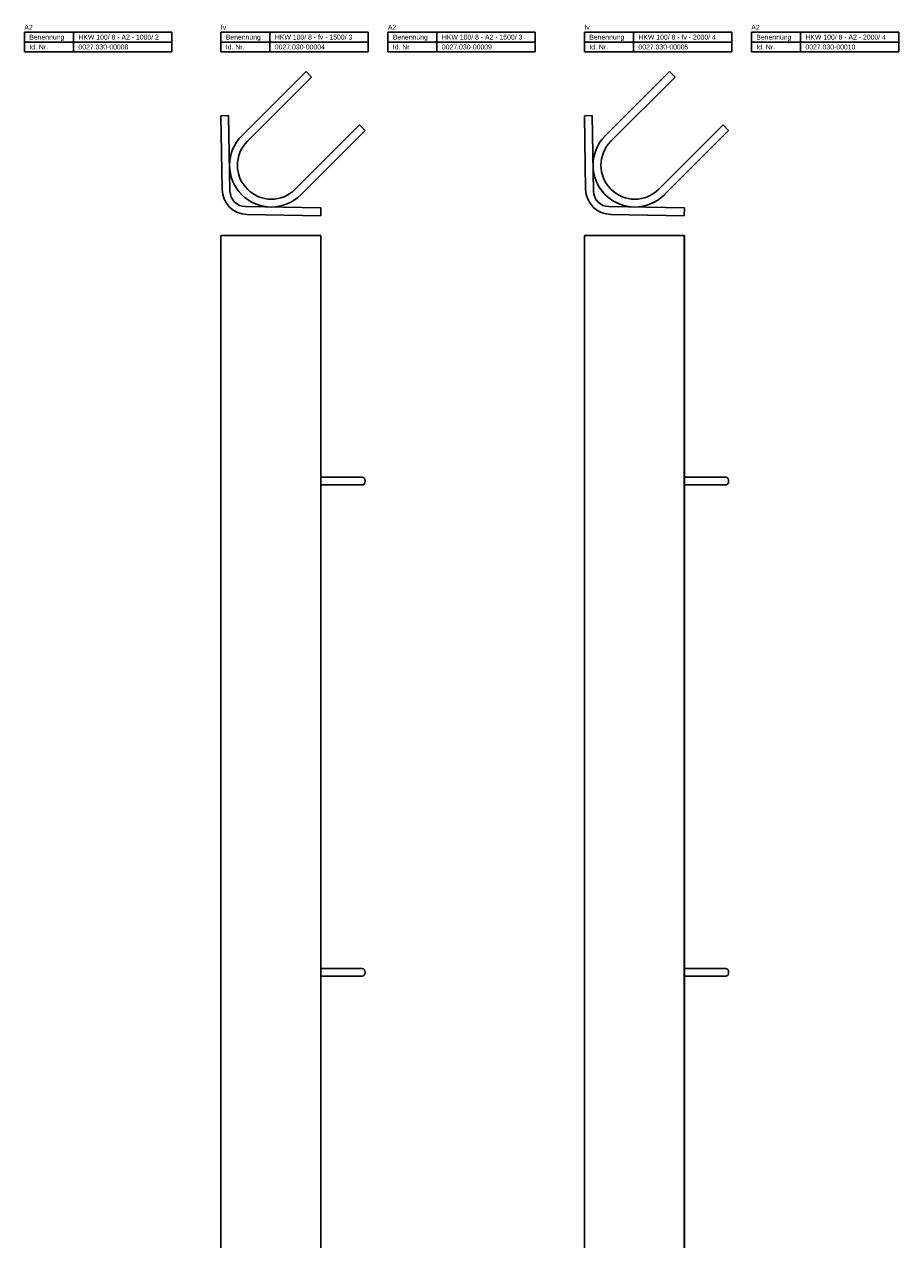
# Model space of a CAD drawing. Header units: millimetres. Extents: x 1092 to 2892, y 359 to 2574.
# Tile 3 of 3: x 2002 to 2892, y 1337 to 2574. Entities that reach past the tile are written whole.
import ezdxf

# ---------------------------------------------------------------- set-up
doc = ezdxf.new("R2010")
doc.units = ezdxf.units.MM
doc.header["$LTSCALE"] = 5
doc.layers.add('HALFEN', color=2, linetype='CONTINUOUS')
doc.styles.add('ARIAL50', font='ARIAL.TTF', dxfattribs={"height": 5})

msp = doc.modelspace()

# ---------------------------------------------------------------- linework, layer by layer
at = {"layer": 'HALFEN'}
for p, q in [((2002.3, 2566.2), (2152.3, 2566.2)), ((2002.3, 2546.2), (2002.3, 2566.2)), ((2052.3, 2546.2), (2052.3, 2566.2)), ((2152.3, 2546.2), (2152.3, 2566.2)), ((2202.3, 2566.2), (2352.3, 2566.2)), ((2202.3, 2546.2), (2202.3, 2566.2)), ((2252.3, 2546.2), (2252.3, 2566.2)), ((2352.3, 2546.2), (2352.3, 2566.2)), ((2372.3, 2566.2), (2522.3, 2566.2)), ((2372.3, 2546.2), (2372.3, 2566.2)), ((2422.3, 2546.2), (2422.3, 2566.2)), ((2522.3, 2546.2), (2522.3, 2566.2)), ((2572.3, 2566.2), (2722.3, 2566.2)), ((2572.3, 2546.2), (2572.3, 2566.2)), ((2622.3, 2546.2), (2622.3, 2566.2)), ((2722.3, 2546.2), (2722.3, 2566.2)), ((2742.3, 2566.2), (2892.3, 2566.2)), ((2742.3, 2546.2), (2742.3, 2566.2)), ((2792.3, 2546.2), (2792.3, 2566.2)), ((2892.3, 2546.2), (2892.3, 2566.2)), ((2002.3, 2556.2), (2152.3, 2556.2)), ((2202.3, 2556.2), (2352.3, 2556.2)), ((2372.3, 2556.2), (2522.3, 2556.2)), ((2572.3, 2556.2), (2722.3, 2556.2)), ((2742.3, 2556.2), (2892.3, 2556.2)), ((2002.3, 2546.2), (2152.3, 2546.2)), ((2202.3, 2546.2), (2352.3, 2546.2)), ((2372.3, 2546.2), (2522.3, 2546.2)), ((2572.3, 2546.2), (2722.3, 2546.2)), ((2742.3, 2546.2), (2892.3, 2546.2)), ((2223.6, 2460.8), (2289, 2526.2)), ((2289, 2526.2), (2294.7, 2520.6)), ((2593.6, 2460.8), (2659, 2526.2)), ((2659, 2526.2), (2664.7, 2520.6)), ((2229.3, 2455.2), (2294.7, 2520.6)), ((2599.3, 2455.2), (2664.7, 2520.6)), ((2202.3, 2481.1), (2210.2, 2481.3)), ((2203.6, 2406.3), (2202.3, 2481.1)), ((2211.6, 2404.5), (2210.2, 2481.3)), ((2572.3, 2481.1), (2580.2, 2481.3)), ((2573.6, 2406.3), (2572.3, 2481.1)), ((2581.6, 2404.5), (2580.2, 2481.3)), ((2278.1, 2406.4), (2343.5, 2471.8)), ((2283.7, 2400.7), (2349.1, 2466.1)), ((2343.5, 2471.8), (2349.1, 2466.1)), ((2648.1, 2406.4), (2713.5, 2471.8)), ((2653.7, 2400.7), (2719.1, 2466.1)), ((2713.5, 2471.8), (2719.1, 2466.1)), ((2304.1, 2387.4), (2227.3, 2388.8)), ((2674.1, 2387.4), (2597.3, 2388.8)), ((2304, 2379.4), (2229.1, 2380.7)), ((2304.1, 2387.4), (2304, 2379.4)), ((2674, 2379.4), (2599.1, 2380.7)), ((2674.1, 2387.4), (2674, 2379.4)), ((2202.3, 2359.4), (2202.3, 859.4)), ((2202.3, 2359.4), (2304.1, 2359.4)), ((2304, 2359.4), (2304, 859.4)), ((2304.1, 2359.4), (2304.1, 859.4)), ((2572.3, 2359.4), (2572.3, 359.4)), ((2572.3, 2359.4), (2674.1, 2359.4)), ((2674, 2359.4), (2674, 359.4)), ((2674.1, 2359.4), (2674.1, 359.4)), ((2304.1, 2113.4), (2346.3, 2113.4)), ((2304.1, 2105.4), (2346.3, 2105.4)), ((2674.1, 2113.4), (2716.3, 2113.4)), ((2674.1, 2105.4), (2716.3, 2105.4)), ((2304.1, 1613.4), (2346.3, 1613.4)), ((2674.1, 1613.4), (2716.3, 1613.4)), ((2304.1, 1605.4), (2346.3, 1605.4)), ((2674.1, 1605.4), (2716.3, 1605.4))]:
    msp.add_line(p, q, dxfattribs=at)
for centre, radius, start, end in [((2253.7, 2430.8), 42.5, 135, 315), ((2253.7, 2430.8), 34.5, 135, 315), ((2623.7, 2430.8), 42.5, 135, 315), ((2623.7, 2430.8), 34.5, 135, 315), ((2229.6, 2406.7), 26, 181, 269), ((2227.6, 2404.7), 16, 181, 269), ((2599.6, 2406.7), 26, 181, 269), ((2597.6, 2404.7), 16, 181, 269)]:
    msp.add_arc(centre, radius, start, end, dxfattribs=at)
for centre in [(2346.3, 2109.4), (2716.3, 2109.4), (2346.3, 1609.4), (2716.3, 1609.4)]:
    msp.add_ellipse(centre, major_axis=(0, 4), ratio=0.707107, start_param=3.141593, end_param=6.283185, dxfattribs=at)

# ---------------------------------------------------------------- texts
at = {"layer": 'HALFEN', "style": 'ARIAL50'}
for s, p in [('A2', (2002.3, 2568.7)), ('fv', (2202.3, 2568.7)), ('A2', (2372.3, 2568.7)), ('fv', (2572.3, 2568.7)), ('A2', (2742.3, 2568.7)), ('Benennung', (2007.3, 2558.7)), ('HKW 100/ 8 - A2 - 1000/ 2', (2057.3, 2558.7)), ('Benennung', (2207.3, 2558.7)), ('HKW 100/ 8 - fv - 1500/ 3', (2257.3, 2558.7)), ('Benennung', (2377.3, 2558.7)), ('HKW 100/ 8 - A2 - 1500/ 3', (2427.3, 2558.7)), ('Benennung', (2577.3, 2558.7)), ('HKW 100/ 8 - fv - 2000/ 4', (2627.3, 2558.7)), ('Benennung', (2747.3, 2558.7)), ('HKW 100/ 8 - A2 - 2000/ 4', (2797.3, 2558.7)), ('Id. Nr.', (2007.3, 2548.7)), ('0027.030-00008', (2057.3, 2548.7)), ('Id. Nr.', (2207.3, 2548.7)), ('0027.030-00004', (2257.3, 2548.7)), ('Id. Nr.', (2377.3, 2548.7)), ('0027.030-00009', (2427.3, 2548.7)), ('Id. Nr.', (2577.3, 2548.7)), ('0027.030-00005', (2627.3, 2548.7)), ('Id. Nr.', (2747.3, 2548.7)), ('0027.030-00010', (2797.3, 2548.7))]:
    msp.add_text(s, height=5, dxfattribs=at).set_placement(p)

doc.saveas('drawing.dxf')
